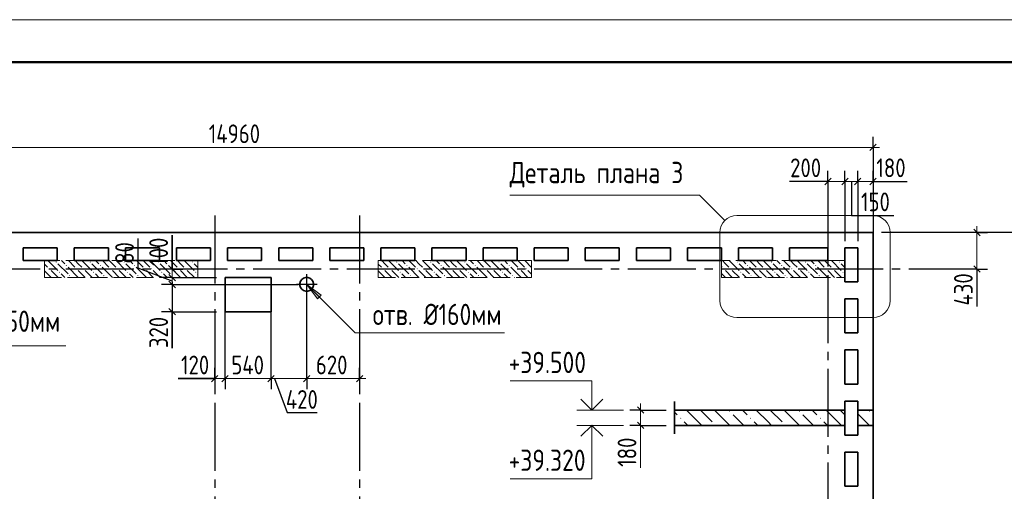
# Model space of a CAD drawing. Header units: millimetres. Extents: x 0 to 31317, y 0 to 42000.
# Tile 11 of 12: x 12333 to 23895, y 36460 to 42000. Entities that reach past the tile are written whole.
import ezdxf

# ---------------------------------------------------------------- set-up
doc = ezdxf.new("R2010")
doc.units = ezdxf.units.MM
doc.linetypes.add('______2', pattern=[270, 200, -70])
doc.linetypes.add('______5', pattern=[1100, 800, -100, 100, -100])
for name, color, linetype, lineweight in [('Standard', 7, 'Continuous', 25), ('Высотные отметки', 7, 'Continuous', 25), ('ЖБ Перекрытие верхний уровень', 7, 'Continuous', 35), ('ЖБ Пилон', 7, 'Continuous', 35), ('Наложенное сечение', 7, 'Continuous', 25), ('Оси', 40, '______5', 18), ('Примечания', 7, 'Continuous', 25), ('Размерная выноска', 7, 'Continuous', 13)]:
    doc.layers.add(name, color=color, linetype=linetype, lineweight=lineweight)
doc.styles.add('GOST 2.304-81', font='txt')

msp = doc.modelspace()

# ---------------------------------------------------------------- hatches: boundary and pattern name
at = {"layer": 'ЖБ Пилон', "linetype": 'Continuous', "lineweight": 18, "transparency": 33554687}
for points in [[(12754, 39153), (12761, 39160), (12767, 39153), (12761, 39147)], [(12874, 39113), (12881, 39120), (12887, 39113), (12881, 39107)], [(13154, 39153), (13161, 39160), (13167, 39153), (13161, 39147)], [(13274, 39113), (13281, 39120), (13287, 39113), (13281, 39107)], [(13554, 39153), (13561, 39160), (13567, 39153), (13561, 39147)], [(13674, 39113), (13681, 39120), (13687, 39113), (13681, 39107)], [(13954, 39153), (13961, 39160), (13967, 39153), (13961, 39147)], [(14074, 39113), (14081, 39120), (14087, 39113), (14081, 39107)], [(14354, 39153), (14361, 39160), (14367, 39153), (14361, 39147)], [(16754, 39153), (16761, 39160), (16767, 39153), (16761, 39147)], [(16874, 39113), (16881, 39120), (16887, 39113), (16881, 39107)], [(17154, 39153), (17161, 39160), (17167, 39153), (17161, 39147)], [(17274, 39113), (17281, 39120), (17287, 39113), (17281, 39107)], [(17554, 39153), (17561, 39160), (17567, 39153), (17561, 39147)], [(17674, 39113), (17681, 39120), (17687, 39113), (17681, 39107)], [(17954, 39153), (17961, 39160), (17967, 39153), (17961, 39147)], [(18074, 39113), (18081, 39120), (18087, 39113), (18081, 39107)], [(20754, 39153), (20761, 39160), (20767, 39153), (20761, 39147)], [(20874, 39113), (20881, 39120), (20887, 39113), (20881, 39107)], [(21154, 39153), (21161, 39160), (21167, 39153), (21161, 39147)], [(21274, 39113), (21281, 39120), (21287, 39113), (21281, 39107)], [(21554, 39153), (21561, 39160), (21567, 39153), (21561, 39147)], [(21674, 39113), (21681, 39120), (21687, 39113), (21681, 39107)], [(21954, 39153), (21961, 39160), (21967, 39153), (21961, 39147)], [(12674, 39073), (12681, 39080), (12687, 39073), (12681, 39067)], [(12794, 39033), (12801, 39040), (12807, 39033), (12801, 39027)], [(12914, 38993), (12921, 39000), (12927, 38993), (12921, 38987)], [(12994, 39073), (13001, 39080), (13007, 39073), (13001, 39067)], [(13074, 39073), (13081, 39080), (13087, 39073), (13081, 39067)], [(13194, 39033), (13201, 39040), (13207, 39033), (13201, 39027)], [(13314, 38993), (13321, 39000), (13327, 38993), (13321, 38987)], [(13394, 39073), (13401, 39080), (13407, 39073), (13401, 39067)], [(13474, 39073), (13481, 39080), (13487, 39073), (13481, 39067)], [(13594, 39033), (13601, 39040), (13607, 39033), (13601, 39027)], [(13714, 38993), (13721, 39000), (13727, 38993), (13721, 38987)], [(13794, 39073), (13801, 39080), (13807, 39073), (13801, 39067)], [(13874, 39073), (13881, 39080), (13887, 39073), (13881, 39067)], [(13994, 39033), (14001, 39040), (14007, 39033), (14001, 39027)], [(14114, 38993), (14121, 39000), (14127, 38993), (14121, 38987)], [(14194, 39073), (14201, 39080), (14207, 39073), (14201, 39067)], [(14274, 39073), (14281, 39080), (14287, 39073), (14281, 39067)], [(14394, 39033), (14401, 39040), (14407, 39033), (14401, 39027)], [(16594, 39073), (16601, 39080), (16607, 39073), (16601, 39067)], [(16674, 39073), (16681, 39080), (16687, 39073), (16681, 39067)], [(16794, 39033), (16801, 39040), (16807, 39033), (16801, 39027)], [(16914, 38993), (16921, 39000), (16927, 38993), (16921, 38987)], [(16994, 39073), (17001, 39080), (17007, 39073), (17001, 39067)], [(17074, 39073), (17081, 39080), (17087, 39073), (17081, 39067)], [(17194, 39033), (17201, 39040), (17207, 39033), (17201, 39027)], [(17314, 38993), (17321, 39000), (17327, 38993), (17321, 38987)], [(17394, 39073), (17401, 39080), (17407, 39073), (17401, 39067)], [(17474, 39073), (17481, 39080), (17487, 39073), (17481, 39067)], [(17594, 39033), (17601, 39040), (17607, 39033), (17601, 39027)], [(17714, 38993), (17721, 39000), (17727, 38993), (17721, 38987)], [(17794, 39073), (17801, 39080), (17807, 39073), (17801, 39067)], [(17874, 39073), (17881, 39080), (17887, 39073), (17881, 39067)], [(17994, 39033), (18001, 39040), (18007, 39033), (18001, 39027)], [(18114, 38993), (18121, 39000), (18127, 38993), (18121, 38987)], [(18194, 39073), (18201, 39080), (18207, 39073), (18201, 39067)], [(18274, 39073), (18281, 39080), (18287, 39073), (18281, 39067)], [(20594, 39073), (20601, 39080), (20607, 39073), (20601, 39067)], [(20674, 39073), (20681, 39080), (20687, 39073), (20681, 39067)], [(20794, 39033), (20801, 39040), (20807, 39033), (20801, 39027)], [(20914, 38993), (20921, 39000), (20927, 38993), (20921, 38987)], [(20994, 39073), (21001, 39080), (21007, 39073), (21001, 39067)], [(21074, 39073), (21081, 39080), (21087, 39073), (21081, 39067)], [(21194, 39033), (21201, 39040), (21207, 39033), (21201, 39027)], [(21314, 38993), (21321, 39000), (21327, 38993), (21321, 38987)], [(21394, 39073), (21401, 39080), (21407, 39073), (21401, 39067)], [(21474, 39073), (21481, 39080), (21487, 39073), (21481, 39067)], [(21594, 39033), (21601, 39040), (21607, 39033), (21601, 39027)], [(21714, 38993), (21721, 39000), (21727, 38993), (21721, 38987)], [(21794, 39073), (21801, 39080), (21807, 39073), (21801, 39067)], [(21874, 39073), (21881, 39080), (21887, 39073), (21881, 39067)], [(21994, 39033), (22001, 39040), (22007, 39033), (22001, 39027)]]:
    msp.add_hatch(color=7, dxfattribs=at).paths.add_polyline_path(points, flags=16)
at = {"layer": 'Наложенное сечение', "linetype": 'Continuous', "lineweight": 13, "transparency": 33554687}
for points in [[(20670, 37394), (20663, 37400), (20670, 37407), (20676, 37400)], [(21490, 37394), (21483, 37400), (21490, 37407), (21496, 37400)], [(22310, 37394), (22303, 37400), (22310, 37407), (22316, 37400)], [(20096, 37312), (20089, 37318), (20096, 37325), (20102, 37318)], [(20501, 37235), (20499, 37236), (20506, 37243), (20512, 37236), (20511, 37235)], [(20916, 37312), (20909, 37318), (20916, 37325), (20922, 37318)], [(21321, 37235), (21319, 37236), (21326, 37243), (21332, 37236), (21331, 37235)], [(21736, 37312), (21729, 37318), (21736, 37325), (21742, 37318)]]:
    msp.add_hatch(color=7, dxfattribs=at).paths.add_polyline_path(points, flags=16)
at = {"layer": 'Примечания', "linetype": 'Continuous', "lineweight": 13, "transparency": 33554687}
msp.add_hatch(color=7, dxfattribs=at).paths.add_polyline_path([(15831, 38720), (15704, 38890), (15874, 38763)], flags=16)

# ---------------------------------------------------------------- linework, layer by layer
at = {"layer": 'Standard', "color": 251, "linetype": 'Continuous', "lineweight": -3, "true_color": 0x656565, "transparency": 33554687}
for p, q in [((22354, 40500), (22354, 40625)), ((22354, 40500), (22354, 40375)), ((22354, 40500), (22354, 39400)), ((21824, 40100), (21824, 40225)), ((22024, 40100), (22024, 40225)), ((22174, 40100), (22174, 40225)), ((22354, 40100), (22354, 40225)), ((21824, 40100), (21824, 39975)), ((21824, 40100), (21824, 40100)), ((22024, 40100), (22024, 39975)), ((22174, 40100), (22174, 39975)), ((22354, 40100), (22354, 39975)), ((22354, 40100), (22354, 40002)), ((22354, 39717), (22354, 39400)), ((23574, 39500), (22454, 39500)), ((24154, 39500), (22454, 39500)), ((23574, 39500), (23449, 39500)), ((23574, 39500), (23699, 39500)), ((14124, 39070), (13999, 39070)), ((14124, 38970), (13999, 38970)), ((14124, 39070), (14249, 39070)), ((14124, 39070), (14124, 39070)), ((14124, 38970), (14249, 38970)), ((14124, 38970), (14644, 38970)), ((23574, 39070), (23449, 39070)), ((23574, 39070), (23699, 39070)), ((23574, 39070), (23574, 39070)), ((14124, 38890), (13999, 38890)), ((14124, 38890), (14249, 38890)), ((14124, 38890), (15604, 38890)), ((14124, 38570), (13999, 38570)), ((14124, 38570), (14249, 38570)), ((14124, 38570), (14644, 38570)), ((14624, 37784), (14624, 37909)), ((14744, 37784), (14744, 37909)), ((15284, 37784), (15284, 37909)), ((15704, 37784), (15704, 37909)), ((16324, 37784), (16324, 37909)), ((14624, 37784), (14624, 37659)), ((14624, 37784), (14624, 37784)), ((14744, 37784), (14744, 37659)), ((15284, 37784), (15284, 37659)), ((15704, 37784), (15704, 37659)), ((16324, 37784), (16324, 37659)), ((16324, 37784), (16324, 37784)), ((19624, 37415), (19499, 37415)), ((19624, 37415), (19749, 37415)), ((19624, 37415), (19924, 37415)), ((19624, 37235), (19499, 37235)), ((19624, 37235), (19749, 37235)), ((19624, 37235), (19924, 37235))]:
    msp.add_line(p, q, dxfattribs=at)
at = {"layer": 'Standard', "color": 7, "linetype": 'Continuous', "lineweight": 13, "transparency": 33554687}
for p, q in [((22354, 40500), (7394, 40500)), ((22354, 40500), (22429, 40500)), ((21824, 40100), (21749, 40100)), ((21824, 40100), (22024, 40100)), ((22024, 40100), (22174, 40100)), ((22174, 40100), (22354, 40100)), ((22354, 40100), (22429, 40100)), ((23574, 39500), (23574, 39575)), ((23574, 39500), (23574, 39070)), ((14124, 39070), (14124, 39145)), ((14124, 38970), (14124, 38890)), ((23574, 39070), (23574, 38995)), ((14124, 38890), (14124, 38570)), ((14124, 38570), (14124, 38495)), ((14624, 37784), (14549, 37784)), ((14624, 37784), (14744, 37784)), ((14744, 37784), (15284, 37784)), ((15284, 37784), (15704, 37784)), ((15704, 37784), (16324, 37784)), ((16324, 37784), (16399, 37784)), ((19624, 37415), (19624, 37490)), ((19624, 37415), (19624, 37235)), ((19624, 37235), (19624, 37160))]:
    msp.add_line(p, q, dxfattribs=at)
at = {"layer": 'Standard', "color": 7, "linetype": 'Continuous', "lineweight": 25, "transparency": 33554687}
for p, q in [((22392, 40538), (22316, 40462)), ((21786, 40062), (21861, 40138)), ((21986, 40062), (22061, 40138)), ((22136, 40062), (22212, 40138)), ((22316, 40062), (22392, 40138)), ((23536, 39538), (23612, 39462)), ((14086, 39108), (14161, 39033)), ((23536, 39108), (23612, 39033)), ((14086, 39008), (14161, 38933)), ((14086, 38928), (14161, 38852)), ((14086, 38608), (14161, 38533)), ((14586, 37746), (14661, 37821)), ((14706, 37746), (14781, 37821)), ((15246, 37746), (15321, 37821)), ((15666, 37746), (15741, 37821)), ((16286, 37746), (16361, 37821)), ((19586, 37452), (19661, 37377)), ((19586, 37272), (19661, 37197))]:
    msp.add_line(p, q, dxfattribs=at)
at = {"layer": 'Standard', "color": 8, "linetype": '______5', "lineweight": -3, "transparency": 33554687}
for p, q in [((15704, 38770), (15704, 39010)), ((15824, 38890), (15584, 38890))]:
    msp.add_line(p, q, dxfattribs=at)
at = {"layer": 'Standard', "color": 7, "linetype": 'Continuous', "lineweight": 13, "transparency": 33554687}
msp.add_lwpolyline([(0, 0), (29700, 0), (29700, 42000), (0, 42000), (0, 0)], close=True, dxfattribs=at)
at = {"layer": 'Standard', "color": 7, "linetype": 'Continuous', "lineweight": 50, "transparency": 33554687}
msp.add_lwpolyline([(2000, 41500), (29200, 41500), (29200, 500), (2000, 500), (2000, 41500)], close=True, dxfattribs=at)
at = {"layer": 'Standard', "color": 251, "linetype": 'Continuous', "lineweight": -3, "true_color": 0x656565, "transparency": 33554687}
for points in [[(22024, 40100), (22024, 39791), (22024, 39791), (22024, 39400)], [(22174, 40100), (22174, 39719), (22174, 39719), (22174, 39400)], [(14744, 37784), (14744, 37801), (14744, 37801), (14744, 37801), (14744, 37801), (14744, 37950), (14744, 37950), (14744, 38820)], [(15284, 37784), (15284, 37801), (15284, 37801), (15284, 38096), (15284, 38096), (15284, 38820)], [(15704, 37784), (15704, 37801), (15704, 37801), (15704, 38210), (15704, 38210), (15704, 38790)]]:
    msp.add_lwpolyline(points, dxfattribs=at)
at = {"layer": 'Standard', "color": 7, "linetype": 'Continuous', "lineweight": 13, "transparency": 33554687}
msp.add_lwpolyline([(14124, 39070), (14124, 39005), (14124, 39005), (14124, 38970)], dxfattribs=at)
at = {"layer": 'Высотные отметки', "color": 7, "linetype": 'Continuous', "lineweight": 13, "transparency": 33554687}
for p, q in [((19424, 37415), (18874, 37415)), ((19424, 37235), (18874, 37235))]:
    msp.add_line(p, q, dxfattribs=at)
for points in [[(19052, 37415), (19052, 37757), (18093, 37757)], [(19052, 37235), (19052, 36605), (18093, 36605)]]:
    msp.add_lwpolyline(points, dxfattribs=at)
at = {"layer": 'Высотные отметки', "color": 7, "linetype": 'Continuous', "lineweight": 35, "transparency": 33554687}
for points in [[(18924, 37543), (19052, 37415), (19180, 37543)], [(18924, 37107), (19052, 37235), (19180, 37107)]]:
    msp.add_lwpolyline(points, dxfattribs=at)
at = {"layer": 'ЖБ Перекрытие верхний уровень', "color": 7, "linetype": 'Continuous', "lineweight": 35, "transparency": 33554687}
for p, q in [((22354, 39500), (7394, 39500)), ((14124, 39070), (14124, 39470)), ((22354, 32380), (22354, 39500)), ((12374, 39170), (12374, 39320)), ((12374, 39320), (12774, 39320)), ((12774, 39320), (12774, 39170)), ((12974, 39170), (12974, 39320)), ((12974, 39320), (13374, 39320)), ((13374, 39320), (13374, 39170)), ((13574, 39170), (13574, 39320)), ((13574, 39320), (13974, 39320)), ((13974, 39320), (13974, 39170)), ((14174, 39170), (14174, 39320)), ((14174, 39320), (14574, 39320)), ((14574, 39320), (14574, 39170)), ((14774, 39170), (14774, 39320)), ((14774, 39320), (15174, 39320)), ((15174, 39320), (15174, 39170)), ((15374, 39170), (15374, 39320)), ((15374, 39320), (15774, 39320)), ((15774, 39320), (15774, 39170)), ((15974, 39170), (15974, 39320)), ((15974, 39320), (16374, 39320)), ((16374, 39320), (16374, 39170)), ((16574, 39320), (16974, 39320)), ((16574, 39170), (16574, 39320)), ((16974, 39320), (16974, 39170)), ((17174, 39320), (17574, 39320)), ((17174, 39170), (17174, 39320)), ((17574, 39320), (17574, 39170)), ((17774, 39170), (17774, 39320)), ((17774, 39320), (18174, 39320)), ((18174, 39320), (18174, 39170)), ((18374, 39170), (18374, 39320)), ((18374, 39320), (18774, 39320)), ((18774, 39320), (18774, 39170)), ((18974, 39320), (19374, 39320)), ((18974, 39170), (18974, 39320)), ((19374, 39320), (19374, 39170)), ((19574, 39170), (19574, 39320)), ((19574, 39320), (19974, 39320)), ((19974, 39320), (19974, 39170)), ((20174, 39320), (20574, 39320)), ((20174, 39170), (20174, 39320)), ((20574, 39320), (20574, 39170)), ((20774, 39170), (20774, 39320)), ((20774, 39320), (21174, 39320)), ((21174, 39320), (21174, 39170)), ((21374, 39170), (21374, 39320)), ((21374, 39320), (21824, 39320)), ((21824, 39320), (21824, 39170)), ((22024, 39320), (22174, 39320)), ((22024, 38920), (22024, 39320)), ((22174, 39320), (22174, 38920)), ((12774, 39170), (12374, 39170)), ((13374, 39170), (12974, 39170)), ((13974, 39170), (13574, 39170)), ((14574, 39170), (14174, 39170)), ((15174, 39170), (14774, 39170)), ((15774, 39170), (15374, 39170)), ((16374, 39170), (15974, 39170)), ((16974, 39170), (16574, 39170)), ((17574, 39170), (17174, 39170)), ((18174, 39170), (17774, 39170)), ((18774, 39170), (18374, 39170)), ((19374, 39170), (18974, 39170)), ((19974, 39170), (19574, 39170)), ((20574, 39170), (20174, 39170)), ((21174, 39170), (20774, 39170)), ((21824, 39170), (21374, 39170)), ((15284, 38970), (14744, 38970)), ((14744, 38970), (14744, 38570)), ((15284, 38570), (15284, 38970)), ((15691, 38970), (15667, 38962)), ((15717, 38970), (15691, 38970)), ((15741, 38962), (15717, 38970)), ((15632, 38927), (15624, 38903)), ((15624, 38903), (15624, 38877)), ((15624, 38877), (15632, 38853)), ((15647, 38947), (15632, 38927)), ((15632, 38853), (15647, 38833)), ((15667, 38962), (15647, 38947)), ((15761, 38947), (15741, 38962)), ((15776, 38927), (15761, 38947)), ((15761, 38833), (15776, 38853)), ((15784, 38903), (15776, 38927)), ((15776, 38853), (15784, 38877)), ((15784, 38877), (15784, 38903)), ((22174, 38920), (22024, 38920)), ((15647, 38833), (15667, 38818)), ((15667, 38818), (15691, 38810)), ((15691, 38810), (15717, 38810)), ((15717, 38810), (15741, 38818)), ((15741, 38818), (15761, 38833)), ((22024, 38720), (22174, 38720)), ((22024, 38320), (22024, 38720)), ((22174, 38720), (22174, 38320)), ((14124, 38570), (14124, 38140)), ((14744, 38570), (15284, 38570)), ((22174, 38320), (22024, 38320)), ((22024, 38120), (22174, 38120)), ((22024, 37720), (22024, 38120)), ((22174, 38120), (22174, 37720)), ((14624, 37784), (14194, 37784)), ((22174, 37720), (22024, 37720)), ((22024, 37120), (22024, 37520)), ((22024, 37520), (22174, 37520)), ((22174, 37520), (22174, 37120)), ((22174, 37120), (22024, 37120)), ((22024, 36920), (22174, 36920)), ((22024, 36520), (22024, 36920)), ((22174, 36920), (22174, 36520)), ((22174, 36520), (22024, 36520))]:
    msp.add_line(p, q, dxfattribs=at)
at = {"layer": 'ЖБ Пилон', "color": 253, "linetype": '______2', "lineweight": 13, "true_color": 0xa0a0a0, "transparency": 33554687}
for p, q in [((14424, 39170), (12624, 39170)), ((12624, 39170), (12624, 38970)), ((14424, 38970), (14424, 39170)), ((18344, 39170), (16544, 39170)), ((16544, 39170), (16544, 38970)), ((18344, 38970), (18344, 39170)), ((22024, 39170), (20574, 39170)), ((20574, 39170), (20574, 38970)), ((22024, 38970), (22024, 39170)), ((12624, 38970), (14424, 38970)), ((16544, 38970), (18344, 38970)), ((20574, 38970), (22024, 38970))]:
    msp.add_line(p, q, dxfattribs=at)
at = {"layer": 'ЖБ Пилон', "color": 9, "linetype": 'Continuous', "lineweight": 18, "true_color": 0xc7c7c7, "transparency": 33554687}
for p, q in [((12661, 39093), (12624, 39130)), ((12664, 39170), (12781, 39053)), ((12781, 39133), (12901, 39013)), ((12824, 39170), (12861, 39133)), ((13021, 38973), (12901, 39093)), ((12904, 39170), (12981, 39093)), ((13021, 39133), (12984, 39170)), ((13061, 39093), (13021, 39133)), ((13064, 39170), (13181, 39053)), ((13181, 39133), (13301, 39013)), ((13224, 39170), (13261, 39133)), ((13421, 38973), (13301, 39093)), ((13304, 39170), (13381, 39093)), ((13421, 39133), (13384, 39170)), ((13461, 39093), (13421, 39133)), ((13464, 39170), (13581, 39053)), ((13581, 39133), (13701, 39013)), ((13624, 39170), (13661, 39133)), ((13821, 38973), (13701, 39093)), ((13704, 39170), (13781, 39093)), ((13821, 39133), (13784, 39170)), ((13861, 39093), (13821, 39133)), ((13864, 39170), (13981, 39053)), ((13981, 39133), (14101, 39013)), ((14024, 39170), (14061, 39133)), ((14221, 38973), (14101, 39093)), ((14104, 39170), (14181, 39093)), ((14221, 39133), (14184, 39170)), ((14261, 39093), (14221, 39133)), ((14264, 39170), (14381, 39053)), ((14381, 39133), (14424, 39090)), ((16544, 39130), (16581, 39093)), ((16621, 39133), (16584, 39170)), ((16661, 39093), (16621, 39133)), ((16664, 39170), (16781, 39053)), ((16781, 39133), (16901, 39013)), ((16824, 39170), (16861, 39133)), ((17021, 38973), (16901, 39093)), ((16904, 39170), (16981, 39093)), ((17021, 39133), (16984, 39170)), ((17061, 39093), (17021, 39133)), ((17064, 39170), (17181, 39053)), ((17181, 39133), (17301, 39013)), ((17224, 39170), (17261, 39133)), ((17421, 38973), (17301, 39093)), ((17304, 39170), (17381, 39093)), ((17421, 39133), (17384, 39170)), ((17461, 39093), (17421, 39133)), ((17464, 39170), (17581, 39053)), ((17581, 39133), (17701, 39013)), ((17624, 39170), (17661, 39133)), ((17821, 38973), (17701, 39093)), ((17704, 39170), (17781, 39093)), ((17821, 39133), (17784, 39170)), ((17861, 39093), (17821, 39133)), ((17864, 39170), (17981, 39053)), ((17981, 39133), (18101, 39013)), ((18024, 39170), (18061, 39133)), ((18221, 38973), (18101, 39093)), ((18104, 39170), (18181, 39093)), ((18221, 39133), (18184, 39170)), ((18261, 39093), (18221, 39133)), ((18264, 39170), (18344, 39090)), ((20574, 39100), (20581, 39093)), ((20621, 39133), (20584, 39170)), ((20661, 39093), (20621, 39133)), ((20664, 39170), (20781, 39053)), ((20781, 39133), (20901, 39013)), ((20824, 39170), (20861, 39133)), ((21021, 38973), (20901, 39093)), ((20904, 39170), (20981, 39093)), ((21021, 39133), (20984, 39170)), ((21061, 39093), (21021, 39133)), ((21064, 39170), (21181, 39053)), ((21181, 39133), (21301, 39013)), ((21224, 39170), (21261, 39133)), ((21421, 38973), (21301, 39093)), ((21304, 39170), (21381, 39093)), ((21421, 39133), (21384, 39170)), ((21461, 39093), (21421, 39133)), ((21464, 39170), (21581, 39053)), ((21581, 39133), (21701, 39013)), ((21624, 39170), (21661, 39133)), ((21821, 38973), (21701, 39093)), ((21704, 39170), (21781, 39093)), ((21821, 39133), (21784, 39170)), ((21861, 39093), (21821, 39133)), ((21864, 39170), (21981, 39053)), ((21981, 39133), (22024, 39090)), ((12624, 39050), (12701, 38973)), ((12624, 38970), (12624, 38970)), ((12701, 39053), (12784, 38970)), ((12864, 38970), (12821, 39013)), ((12941, 38973), (12944, 38970)), ((13021, 39053), (13101, 38973)), ((13021, 38973), (13024, 38970)), ((13101, 39053), (13184, 38970)), ((13264, 38970), (13221, 39013)), ((13341, 38973), (13344, 38970)), ((13421, 39053), (13501, 38973)), ((13421, 38973), (13424, 38970)), ((13501, 39053), (13584, 38970)), ((13664, 38970), (13621, 39013)), ((13741, 38973), (13744, 38970)), ((13821, 39053), (13901, 38973)), ((13821, 38973), (13824, 38970)), ((13901, 39053), (13984, 38970)), ((14064, 38970), (14021, 39013)), ((14141, 38973), (14144, 38970)), ((14221, 39053), (14301, 38973)), ((14221, 38973), (14224, 38970)), ((14301, 39053), (14384, 38970)), ((14424, 39010), (14421, 39013)), ((16621, 38973), (16544, 39050)), ((16544, 38970), (16544, 38970)), ((16621, 39053), (16701, 38973)), ((16621, 38973), (16624, 38970)), ((16701, 39053), (16784, 38970)), ((16864, 38970), (16821, 39013)), ((16941, 38973), (16944, 38970)), ((17021, 39053), (17101, 38973)), ((17021, 38973), (17024, 38970)), ((17101, 39053), (17184, 38970)), ((17264, 38970), (17221, 39013)), ((17341, 38973), (17344, 38970)), ((17421, 39053), (17501, 38973)), ((17421, 38973), (17424, 38970)), ((17501, 39053), (17584, 38970)), ((17664, 38970), (17621, 39013)), ((17741, 38973), (17744, 38970)), ((17821, 39053), (17901, 38973)), ((17821, 38973), (17824, 38970)), ((17901, 39053), (17984, 38970)), ((18064, 38970), (18021, 39013)), ((18141, 38973), (18144, 38970)), ((18221, 39053), (18301, 38973)), ((18221, 38973), (18224, 38970)), ((18301, 39053), (18344, 39010)), ((20621, 38973), (20574, 39020)), ((20621, 39053), (20701, 38973)), ((20621, 38973), (20624, 38970)), ((20701, 39053), (20784, 38970)), ((20864, 38970), (20821, 39013)), ((20941, 38973), (20944, 38970)), ((21021, 39053), (21101, 38973)), ((21021, 38973), (21024, 38970)), ((21101, 39053), (21184, 38970)), ((21264, 38970), (21221, 39013)), ((21341, 38973), (21344, 38970)), ((21421, 39053), (21501, 38973)), ((21421, 38973), (21424, 38970)), ((21501, 39053), (21584, 38970)), ((21664, 38970), (21621, 39013)), ((21741, 38973), (21744, 38970)), ((21821, 39053), (21901, 38973)), ((21821, 38973), (21824, 38970)), ((21901, 39053), (21984, 38970)), ((22024, 39010), (22021, 39013))]:
    msp.add_line(p, q, dxfattribs=at)
at = {"layer": 'Наложенное сечение', "color": 7, "linetype": 'Continuous', "lineweight": 35, "transparency": 33554687}
msp.add_line((20024, 37515), (20024, 37135), dxfattribs=at)
at = {"layer": 'Наложенное сечение', "color": 7, "linetype": 'Continuous', "lineweight": 13, "transparency": 33554687}
for p, q in [((20024, 37390), (20055, 37359)), ((20301, 37277), (20163, 37415)), ((20327, 37415), (20465, 37277)), ((20491, 37415), (20671, 37235)), ((20835, 37235), (20711, 37359)), ((20819, 37415), (20875, 37359)), ((21121, 37277), (20983, 37415)), ((21147, 37415), (21285, 37277)), ((21311, 37415), (21491, 37235)), ((21655, 37235), (21531, 37359)), ((21639, 37415), (21695, 37359)), ((21941, 37277), (21803, 37415)), ((21967, 37415), (22024, 37358)), ((22174, 37372), (22311, 37235)), ((22354, 37356), (22351, 37359)), ((20137, 37277), (20179, 37235)), ((20301, 37277), (20343, 37235)), ((20957, 37277), (20999, 37235)), ((21121, 37277), (21163, 37235)), ((21777, 37277), (21819, 37235)), ((21941, 37277), (21983, 37235))]:
    msp.add_line(p, q, dxfattribs=at)
at = {"layer": 'Наложенное сечение', "color": 7, "linetype": 'Continuous', "lineweight": 35, "transparency": 33554687}
for points in [[(20024, 37415), (22024, 37415), (22024, 37235), (20024, 37235)], [(22174, 37415), (22354, 37415), (22354, 37235), (22174, 37235), (22174, 37415)]]:
    msp.add_lwpolyline(points, dxfattribs=at)
at = {"layer": 'Оси', "color": 8, "linetype": '______5', "lineweight": -3, "transparency": 33554687}
for p, q in [((21824, 40100), (21824, 15930)), ((14624, 39700), (14624, 15930)), ((16324, 39700), (16324, 15930)), ((23574, 39070), (4600, 39070))]:
    msp.add_line(p, q, dxfattribs=at)
at = {"layer": 'Примечания', "color": 7, "linetype": 'Continuous', "lineweight": 13, "transparency": 33554687}
for p, q in [((22354, 39700), (20754, 39700)), ((20554, 39500), (20554, 38700)), ((22554, 38700), (22554, 39500)), ((15704, 38890), (15704, 38890)), ((15704, 38890), (15704, 38890)), ((15704, 38890), (15704, 38890)), ((15704, 38890), (15874, 38763)), ((15831, 38720), (15704, 38890)), ((15874, 38763), (15831, 38720)), ((15852, 38742), (15863, 38731)), ((20754, 38500), (22354, 38500)), ((12874, 38170), (8924, 38170))]:
    msp.add_line(p, q, dxfattribs=at)
for points in [[(20613, 39641), (20317, 39937), (18087, 39937)], [(15704, 38890), (16272, 38322), (18025, 38322)]]:
    msp.add_lwpolyline(points, dxfattribs=at)
for centre, start, end in [((20754, 39500), 90, 180), ((22354, 39500), 0, 90), ((20754, 38700), 180, 270), ((22354, 38700), 270, 0)]:
    msp.add_arc(centre, 200, start, end, dxfattribs=at)
at = {"layer": 'Размерная выноска', "color": 7, "linetype": 'Continuous', "lineweight": 25, "transparency": 33554687}
for p, q in [((21824, 40100), (21374, 40100)), ((22354, 40100), (22754, 40100)), ((23574, 39070), (23574, 38630)), ((14124, 38920), (14124, 38470))]:
    msp.add_line(p, q, dxfattribs=at)
at = {"layer": 'Размерная выноска', "color": 7, "linetype": 'Continuous', "lineweight": 13, "transparency": 33554687}
msp.add_line((19624, 37235), (19624, 36735), dxfattribs=at)
at = {"layer": 'Размерная выноска', "color": 7, "linetype": 'Continuous', "lineweight": 25, "transparency": 33554687}
for points in [[(22099, 40100), (22099, 39700), (22599, 39700)], [(14124, 38930), (13724, 39080), (13724, 39430)], [(15324, 37784), (15474, 37384), (15824, 37384)]]:
    msp.add_lwpolyline(points, dxfattribs=at)

# ---------------------------------------------------------------- texts
at = {"layer": 'Standard', "color": 7, "linetype": 'Continuous', "lineweight": 25, "transparency": 33554687, "char_height": 220, "attachment_point": 7, "style": 'GOST 2.304-81'}
for s, insert, width in [('14960', (14553, 40550), 766.4), ('200', (21380, 40150), 531.97), ('180', (22392, 40150), 485.07), ('150', (22212, 39750), 469.51), ('120', (14227, 37834), 485.07), ('540', (14818, 37834), 516.39), ('620', (15811, 37834), 531.97), ('420', (15458, 37429), 531.96)]:
    msp.add_mtext(s, dxfattribs=dict(at, insert=insert, width=width))
at = {"layer": 'Standard', "color": 7, "linetype": 'Continuous', "lineweight": 25, "transparency": 33554687, "char_height": 220, "attachment_point": 7, "rotation": 90, "style": 'GOST 2.304-81'}
for s, insert, width in [('100', (14074, 39108), 485.07), ('80', (13674, 39132), 391.32), ('430', (23524, 38642), 516.39), ('320', (14074, 38142), 516.39), ('180', (19574, 36747), 485.08)]:
    msp.add_mtext(s, dxfattribs=dict(at, insert=insert, width=width))
at = {"layer": 'Высотные отметки', "color": 7, "linetype": 'Continuous', "lineweight": 25, "transparency": 33554687, "char_height": 250, "width": 1066.31, "attachment_point": 7, "style": 'GOST 2.304-81'}
for s, insert in [('+39.500', (18074, 37849)), ('+39.320', (18074, 36700))]:
    msp.add_mtext(s, dxfattribs=dict(at, insert=insert))
at = {"layer": 'Примечания', "color": 7, "linetype": 'Continuous', "lineweight": 25, "transparency": 33554687, "char_height": 250, "attachment_point": 7, "style": 'GOST 2.304-81'}
for s, insert, width in [('Деталь\\~плана\\~3', (18087, 40028), 2132.45), ('отв.\\~Ø160мм', (16479, 38413), 1673.43), ('Терморазьем\\~400х150мм', (9824, 38265), 3189.08), ('ш.\\~600мм', (10774, 37865), 1279.43)]:
    msp.add_mtext(s, dxfattribs=dict(at, insert=insert, width=width))

doc.saveas('drawing.dxf')
